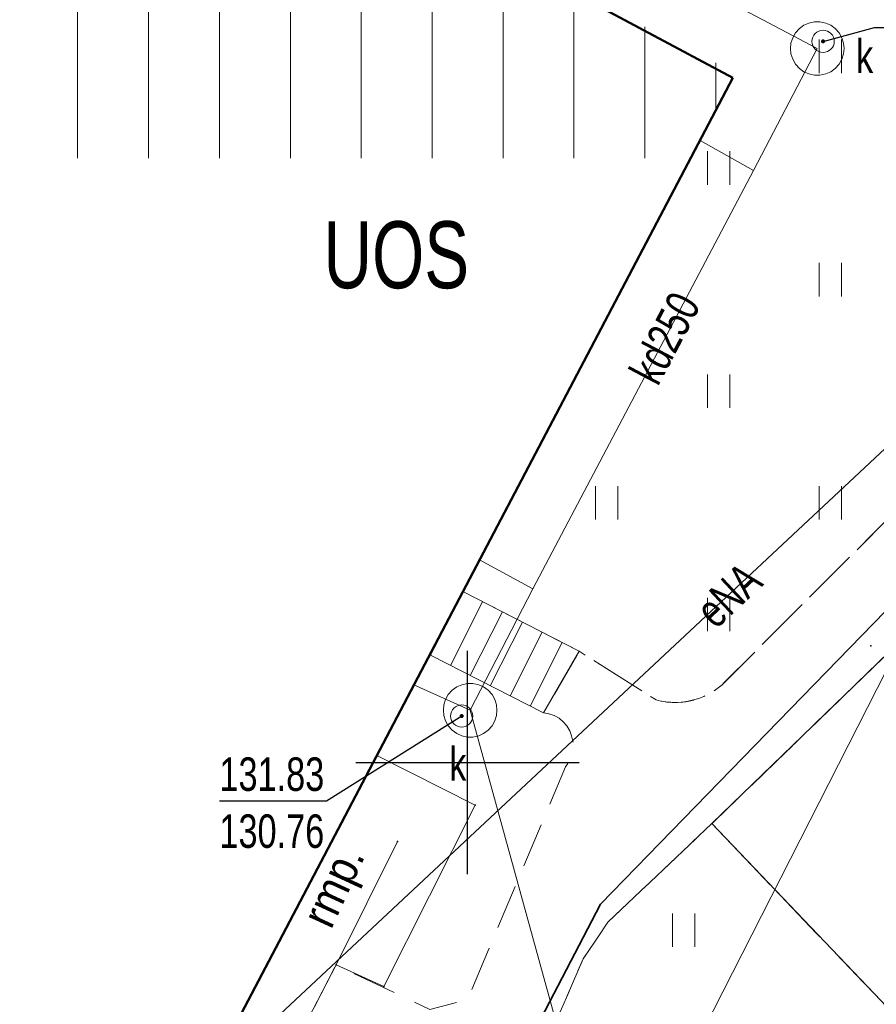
# Model space of a CAD drawing. Header units: centimetres. Extents: x 1590 to 6442358, y 1327 to 6703124.
# Tile 6 of 79: x 1880 to 1899, y 1521 to 1543. Entities that reach past the tile are written whole.
import ezdxf
from ezdxf import colors
from ezdxf.entities.mleader import LeaderData, LeaderLine
from ezdxf.enums import TextEntityAlignment as Align
from ezdxf.math import Vec2, Vec3

# ---------------------------------------------------------------- set-up
doc = ezdxf.new("R2010")
doc.units = ezdxf.units.CM
doc.linetypes.add('TZ.430.7812.2024$0$1.0_0.5', pattern=[1.5, 1, -0.5])
doc.linetypes.add('TZ.430.7812.2024$0$1.5_0.5', pattern=[2, 1.5, -0.5])
for name, color, linetype, lineweight in [('0_RAMKA', 7, 'Continuous', 25), ('INW_HATCH_UTWARDZENIA', 250, 'Continuous', 0), ('S_WODA PPOŻ_TXT', 160, 'Continuous', 20), ('TZ.430.7812.2024$0$!MPZP', 134, 'Continuous', 18)]:
    doc.layers.add(name, color=color, linetype=linetype, lineweight=lineweight)
for name, color, linetype in [('TZ.430.7812.2024$0$312-budynek ewidencyjny', 7, 'Continuous'), ('TZ.430.7812.2024$0$352-schody', 7, 'Continuous'), ('TZ.430.7812.2024$0$358-rampa', 7, 'Continuous'), ('TZ.430.7812.2024$0$358-rampa-Atr103', 7, 'Continuous'), ('TZ.430.7812.2024$0$chodnik', 7, 'Continuous'), ('TZ.430.7812.2024$0$jezdnia', 7, 'Continuous'), ('TZ.430.7812.2024$0$komora podziemna', 7, 'Continuous'), ('TZ.430.7812.2024$0$krawężnik', 7, 'Continuous'), ('TZ.430.7812.2024$0$obudowa ochronna przewodu', 7, 'Continuous'), ('TZ.430.7812.2024$0$przewód elektroenergetyczny podziemny', 7, 'Continuous'), ('TZ.430.7812.2024$0$przewód elektroenergetyczny podziemny-Atr1', 7, 'Continuous'), ('TZ.430.7812.2024$0$przewód kanalizacyjny', 7, 'Continuous'), ('TZ.430.7812.2024$0$przewód kanalizacyjny-Atr1', 7, 'Continuous'), ('TZ.430.7812.2024$0$rzędna', 7, 'Continuous'), ('TZ.430.7812.2024$0$rzędna-Atr2', 7, 'Continuous'), ('TZ.430.7812.2024$0$rzędna-Atr3', 7, 'Continuous'), ('TZ.430.7812.2024$0$trawnik', 7, 'Continuous'), ('TZ.430.7812.2024$0$Wstawianie ramki sekcyjnej z opisem', 7, 'Continuous'), ('TZ.430.7812.2024$0$właz do komory lub kanału - okrągły', 7, 'Continuous'), ('TZ.430.7812.2024$0$właz do komory lub kanału - okrągły-Atr17', 7, 'Continuous')]:
    doc.layers.add(name, color=color, linetype=linetype)
doc.styles.get("Standard").update_dxf_attribs({"font": 'arial.ttf'})
doc.styles.add('TZ.430.7812.2024$0$STANDARD', font='Working1250', dxfattribs={"width": 0.75})

# ---------------------------------------------------------------- blocks, each defined once
blk = doc.blocks.new('TZ.430.7812.2024$0$TU04')
at = {"color": 0, "linetype": 'Continuous', "lineweight": 13}
for p, q in [((0, 0), (0, 0.75)), ((0.5, 0), (0.5, 0.75))]:
    blk.add_line(p, q, dxfattribs=at)
blk = doc.blocks.new('TZ.430.7812.2024$0$PW01')
at = {"linetype": 'Continuous', "lineweight": 13}
h = blk.add_hatch(color=0, dxfattribs=at)
edge = h.paths.add_edge_path()
edge.add_arc((0, 0), 0.045, 0, 360)
blk = doc.blocks.new('TZ.430.7812.2024$0$US22')
at = {"color": 0, "linetype": 'Continuous', "lineweight": 13}
blk.add_circle((0, 0), 0.25, dxfattribs=at)
blk = doc.blocks.new('TZ.430.7812.2024$0$RAMKA500K')
at = {"color": 0}
for p, q in [((300, 197.5), (300, 202.5)), ((297.5, 200), (302.5, 200))]:
    blk.add_line(p, q, dxfattribs=at)
blk = doc.blocks.new('TZ.430.7812.2024')
for p in [(6442309.026, 5667452.612), (6442297.969, 5667450.158), (6442300.168, 5667449.043), (6442298.433, 5667448.232), (6442297.058, 5667445.464), (6442298.124, 5667444.982)]:
    blk.add_point(p)
at = {"layer": 'TZ.430.7812.2024$0$312-budynek ewidencyjny', "color": 7, "linetype": 'Continuous', "lineweight": 50, "flags": 128}
for points in [[(6442298.77, 5667469.17), (6442305.94, 5667465.33)], [(6442305.94, 5667465.33), (6442294.08, 5667442.75)]]:
    blk.add_lwpolyline(points, dxfattribs=at)
at = {"layer": 'TZ.430.7812.2024$0$352-schody', "color": 7, "linetype": 'Continuous', "lineweight": 18, "flags": 128}
blk.add_lwpolyline([(6442302.5, 5667452.49), (6442301.7, 5667451.11), (6442299.17, 5667452.4), (6442299.91, 5667453.82)], close=True, dxfattribs=at)
blk.add_lwpolyline([(6442302.5, 5667452.49), (6442301.7, 5667451.11), (6442299.17, 5667452.4), (6442299.91, 5667453.82)], close=True, dxfattribs=at)
for points in [[(6442300.339, 5667453.6), (6442299.617, 5667452.172)], [(6442300.784, 5667453.371), (6442300.062, 5667451.945)], [(6442301.228, 5667453.143), (6442300.508, 5667451.718)], [(6442301.673, 5667452.915), (6442300.953, 5667451.491)], [(6442302.118, 5667452.686), (6442301.399, 5667451.264)]]:
    blk.add_lwpolyline(points, dxfattribs=at)
at = {"layer": 'TZ.430.7812.2024$0$358-rampa', "color": 7, "linetype": 'Continuous', "lineweight": 18, "flags": 128}
for points in [[(6442297.969, 5667450.158), (6442300.168, 5667449.043), (6442298.124, 5667444.982), (6442297.058, 5667445.464), (6442298.433, 5667448.232)], [(6442300.168, 5667449.043), (6442298.124, 5667444.982)], [(6442298.433, 5667448.232), (6442297.058, 5667445.464), (6442295.396, 5667442.254), (6442295.349, 5667442.16)]]:
    blk.add_lwpolyline(points, dxfattribs=at)
at = {"layer": 'TZ.430.7812.2024$0$chodnik', "color": 7, "linetype": 'TZ.430.7812.2024$0$1.0_0.5', "lineweight": 18, "flags": 128}
blk.add_lwpolyline([(6442290.166, 5667416.293), (6442290.62, 5667417.33), (6442292.25, 5667421.4), (6442298.18, 5667434.57), (6442299.03, 5667436.62), (6442299.94, 5667437.07), (6442305.77, 5667434.32), (6442306.7, 5667436.77), (6442301.13, 5667439.32), (6442301.03, 5667439.41), (6442300.93, 5667439.51), (6442300.84, 5667439.62), (6442300.77, 5667439.74), (6442300.7, 5667439.86), (6442300.64, 5667439.99), (6442300.6, 5667440.12), (6442300.5, 5667440.38), (6442300.49, 5667440.54), (6442300.5, 5667440.71), (6442300.56, 5667440.95), (6442302.59, 5667445.6), (6442303.14, 5667446.42), (6442305.47, 5667448.63), (6442312.7, 5667455.63), (6442315.84, 5667458.67), (6442323.02, 5667465.81), (6442328.1, 5667460.64), (6442327.98, 5667463.79), (6442323.56, 5667468.23), (6442320.77, 5667473.81), (6442318.3, 5667473.3), (6442321.32, 5667467.14), (6442314.76, 5667460.77), (6442313.68, 5667459.73), (6442305.7, 5667451.74), (6442305.61, 5667451.67), (6442305.52, 5667451.6), (6442305.42, 5667451.55), (6442305.32, 5667451.49), (6442305.22, 5667451.45), (6442305.11, 5667451.41), (6442305, 5667451.38), (6442304.89, 5667451.36), (6442304.78, 5667451.35), (6442304.67, 5667451.34), (6442304.55, 5667451.35), (6442304.44, 5667451.36), (6442304.33, 5667451.37), (6442304.22, 5667451.4), (6442302.5, 5667452.49), (6442301.7, 5667451.11), (6442301.82, 5667451.09), (6442301.94, 5667451.05), (6442302.05, 5667450.99), (6442302.14, 5667450.91), (6442302.22, 5667450.82), (6442302.29, 5667450.71), (6442302.33, 5667450.6), (6442302.36, 5667450.48), (6442302.37, 5667450.35), (6442302.35, 5667450.23), (6442302.32, 5667450.11), (6442302.26, 5667450), (6442302.19, 5667449.9), (6442300, 5667444.69), (6442299.16, 5667444.47), (6442297.058, 5667445.464), (6442295.349, 5667442.16), (6442296.06, 5667441.83), (6442297.03, 5667441.36), (6442295.94, 5667438.88), (6442297.47, 5667438.19), (6442293.09, 5667428.23), (6442288.244, 5667417.327)], dxfattribs=at)
at = {"layer": 'TZ.430.7812.2024$0$jezdnia', "color": 7, "linetype": 'TZ.430.7812.2024$0$1.5_0.5', "lineweight": 18, "flags": 128}
blk.add_lwpolyline([(6442305.47, 5667448.63), (6442310.69, 5667443.16), (6442312.38, 5667445.41), (6442314.41, 5667447.71), (6442317.54, 5667450.74), (6442312.7, 5667455.63)], close=True, dxfattribs=at)
at = {"layer": 'TZ.430.7812.2024$0$komora podziemna', "color": 34, "linetype": 'Continuous', "lineweight": 18, "flags": 128}
for points in [[(6442308.43, 5667465.99), (6442308.42, 5667465.87), (6442308.38, 5667465.75), (6442308.32, 5667465.64), (6442308.23, 5667465.54), (6442308.13, 5667465.47), (6442308.02, 5667465.42), (6442307.89, 5667465.39), (6442307.77, 5667465.39), (6442307.64, 5667465.42), (6442307.53, 5667465.47), (6442307.43, 5667465.54), (6442307.34, 5667465.64), (6442307.28, 5667465.75), (6442307.24, 5667465.87), (6442307.23, 5667465.99), (6442307.24, 5667466.11), (6442307.28, 5667466.23), (6442307.34, 5667466.34), (6442307.43, 5667466.44), (6442307.53, 5667466.51), (6442307.64, 5667466.56), (6442307.77, 5667466.59), (6442307.89, 5667466.59), (6442308.02, 5667466.56), (6442308.13, 5667466.51), (6442308.23, 5667466.44), (6442308.32, 5667466.34), (6442308.38, 5667466.23), (6442308.42, 5667466.11)], [(6442300.66, 5667451.17), (6442300.65, 5667451.05), (6442300.61, 5667450.93), (6442300.55, 5667450.82), (6442300.46, 5667450.72), (6442300.36, 5667450.65), (6442300.25, 5667450.6), (6442300.12, 5667450.57), (6442300, 5667450.57), (6442299.87, 5667450.6), (6442299.76, 5667450.65), (6442299.66, 5667450.72), (6442299.57, 5667450.82), (6442299.51, 5667450.93), (6442299.47, 5667451.05), (6442299.46, 5667451.17), (6442299.47, 5667451.29), (6442299.51, 5667451.41), (6442299.57, 5667451.52), (6442299.66, 5667451.62), (6442299.76, 5667451.69), (6442299.87, 5667451.74), (6442300, 5667451.77), (6442300.12, 5667451.77), (6442300.25, 5667451.74), (6442300.36, 5667451.69), (6442300.46, 5667451.62), (6442300.55, 5667451.52), (6442300.61, 5667451.41), (6442300.65, 5667451.29)]]:
    blk.add_lwpolyline(points, close=True, dxfattribs=at)
at = {"layer": 'TZ.430.7812.2024$0$krawężnik', "color": 7, "linetype": 'Continuous', "lineweight": 25, "flags": 128}
blk.add_lwpolyline([(6442306.7, 5667436.77), (6442308.4, 5667439.72), (6442310.69, 5667443.16), (6442305.47, 5667448.63), (6442312.7, 5667455.63), (6442317.54, 5667450.74), (6442320.75, 5667453.71), (6442315.84, 5667458.67), (6442323.02, 5667465.81), (6442328.1, 5667460.64)], dxfattribs=at)
at = {"layer": 'TZ.430.7812.2024$0$obudowa ochronna przewodu', "color": 7, "linetype": 'Continuous', "lineweight": 35, "flags": 128}
blk.add_lwpolyline([(6442288.838, 5667417.007), (6442296.41, 5667434.2), (6442302.98, 5667446.83), (6442319.72, 5667464.05), (6442323.72, 5667466.15)], dxfattribs=at)
at = {"layer": 'TZ.430.7812.2024$0$przewód elektroenergetyczny podziemny', "color": 1, "linetype": 'Continuous', "lineweight": 18, "flags": 128}
for points in [[(6442288.838, 5667417.007), (6442296.41, 5667434.2), (6442302.98, 5667446.83), (6442319.72, 5667464.05), (6442323.72, 5667466.15)], [(6442313.92, 5667460.59), (6442313.25, 5667460.68), (6442294.08, 5667442.75)]]:
    blk.add_lwpolyline(points, dxfattribs=at)
at = {"layer": 'TZ.430.7812.2024$0$przewód kanalizacyjny', "color": 34, "linetype": 'Continuous', "lineweight": 18, "flags": 128}
for points in [[(6442306.4, 5667463.26), (6442307.83, 5667465.99), (6442300.2, 5667470.02)], [(6442306.4, 5667463.26), (6442305.21, 5667463.93)], [(6442301.46, 5667453.89), (6442306.4, 5667463.26)], [(6442313.92, 5667460.59), (6442309.82, 5667452.93), (6442297.29, 5667428.3), (6442289.28, 5667423.49)], [(6442301.46, 5667453.89), (6442300.27, 5667454.54)], [(6442300.06, 5667451.17), (6442301.46, 5667453.89)], [(6442300.06, 5667451.17), (6442298.8, 5667451.74)], [(6442298.35, 5667427.6), (6442303.72, 5667437.86), (6442300.06, 5667451.17)]]:
    blk.add_lwpolyline(points, dxfattribs=at)
at = {"layer": 'TZ.430.7812.2024$0$rzędna-Atr2', "color": 7, "flags": 128}
for points in [[(6442307.96, 5667466.15), (6442309.11, 5667466.46), (6442311.504, 5667466.46)], [(6442299.87, 5667451.04), (6442296.84, 5667449.13), (6442294.446, 5667449.13)]]:
    blk.add_lwpolyline(points, dxfattribs=at)
at = {"layer": 'TZ.430.7812.2024$0$trawnik', "color": 7, "linetype": 'TZ.430.7812.2024$0$1.0_0.5', "lineweight": 18, "flags": 128}
for points in [[(6442304.52, 5667480.61), (6442298.77, 5667469.17), (6442305.94, 5667465.33), (6442299.91, 5667453.82), (6442302.5, 5667452.49), (6442304.22, 5667451.4), (6442304.34, 5667451.37), (6442304.46, 5667451.35), (6442304.58, 5667451.34), (6442304.7, 5667451.34), (6442304.82, 5667451.35), (6442304.94, 5667451.37), (6442305.06, 5667451.4), (6442305.18, 5667451.43), (6442305.29, 5667451.48), (6442305.4, 5667451.53), (6442305.51, 5667451.59), (6442305.61, 5667451.66), (6442305.7, 5667451.74), (6442313.68, 5667459.73), (6442312.64, 5667460.8), (6442313.71, 5667461.85), (6442314.76, 5667460.77), (6442321.32, 5667467.14), (6442318.3, 5667473.3)], [(6442300.52, 5667440.79), (6442300.5, 5667440.71), (6442300.49, 5667440.62), (6442300.49, 5667440.54), (6442300.49, 5667440.45), (6442300.5, 5667440.37), (6442300.52, 5667440.29), (6442300.54, 5667440.21), (6442300.56, 5667440.13), (6442300.59, 5667440.05), (6442300.63, 5667439.97), (6442300.67, 5667439.9), (6442300.72, 5667439.83), (6442300.84, 5667439.62), (6442301.1, 5667439.34), (6442306.7, 5667436.77), (6442308.4, 5667439.72), (6442310.69, 5667443.16), (6442305.47, 5667448.63), (6442303.14, 5667446.42), (6442302.59, 5667445.6), (6442300.56, 5667440.95), (6442300.53, 5667440.87)]]:
    blk.add_lwpolyline(points, close=True, dxfattribs=at)
at = {"layer": 'TZ.430.7812.2024$0$rzędna', "color": 34, "linetype": 'Continuous', "lineweight": 18}
for p in [(6442307.96, 5667466.15), (6442299.87, 5667451.04)]:
    blk.add_blockref('TZ.430.7812.2024$0$PW01', p, dxfattribs=at)
at = {"layer": 'TZ.430.7812.2024$0$trawnik', "color": 7, "linetype": 'Continuous', "lineweight": 18}
for p in [(6442307.869, 5667465.439), (6442305.369, 5667462.939), (6442307.869, 5667460.439), (6442305.369, 5667457.939), (6442302.869, 5667455.439), (6442307.869, 5667455.439), (6442305.369, 5667452.939), (6442304.589, 5667445.869)]:
    blk.add_blockref('TZ.430.7812.2024$0$TU04', p, dxfattribs=at)
at = {"layer": 'TZ.430.7812.2024$0$Wstawianie ramki sekcyjnej z opisem', "color": 7, "linetype": 'Continuous', "lineweight": 13}
blk.add_blockref('TZ.430.7812.2024$0$RAMKA500K', (6442000, 5667250), dxfattribs=at)
at = {"layer": 'TZ.430.7812.2024$0$właz do komory lub kanału - okrągły', "color": 7, "linetype": 'Continuous', "lineweight": 18}
for p in [(6442307.96, 5667466.15), (6442299.87, 5667451.04)]:
    blk.add_blockref('TZ.430.7812.2024$0$US22', p, dxfattribs=at)
at = {"layer": 'TZ.430.7812.2024$0$!MPZP', "color": 134, "lineweight": 20, "insert": (6442296.776, 5667462.12), "char_height": 1.5, "width": 7.24236, "attachment_point": 1, "style": 'TZ.430.7812.2024$0$STANDARD'}
blk.add_mtext('UOS', dxfattribs=at)
at = {"layer": 'TZ.430.7812.2024$0$358-rampa-Atr103', "color": 7, "style": 'TZ.430.7812.2024$0$STANDARD', "width": 0.918}
blk.add_text('rmp.', height=0.75, rotation=425.2363, dxfattribs=at).set_placement((6442296.99, 5667447.232), align=Align.MIDDLE_CENTER)
at = {"layer": 'TZ.430.7812.2024$0$przewód elektroenergetyczny podziemny-Atr1', "color": 1, "style": 'TZ.430.7812.2024$0$STANDARD', "width": 0.765}
blk.add_text('eNA', height=0.75, rotation=43.089, dxfattribs=at).set_placement((6442305.3, 5667453.24), align=Align.MIDDLE_LEFT)
at = {"layer": 'TZ.430.7812.2024$0$przewód kanalizacyjny-Atr1', "color": 34, "style": 'TZ.430.7812.2024$0$STANDARD', "width": 0.765}
blk.add_text('kd250', height=0.75, rotation=62.201, dxfattribs=at).set_placement((6442303.93, 5667458.58), align=Align.MIDDLE_LEFT)
at = {"layer": 'TZ.430.7812.2024$0$rzędna-Atr2', "color": 34, "style": 'TZ.430.7812.2024$0$STANDARD', "width": 0.765}
blk.add_text('131.83', height=0.75, dxfattribs=at).set_placement((6442294.446, 5667449.138), align=Align.BOTTOM_LEFT)
at = {"layer": 'TZ.430.7812.2024$0$rzędna-Atr3', "color": 34, "style": 'TZ.430.7812.2024$0$STANDARD', "width": 0.765}
blk.add_text('130.76', height=0.75, dxfattribs=at).set_placement((6442294.446, 5667447.862), align=Align.BOTTOM_LEFT)
at = {"layer": 'TZ.430.7812.2024$0$właz do komory lub kanału - okrągły-Atr17', "color": 7, "style": 'TZ.430.7812.2024$0$STANDARD', "width": 0.765}
for p in [(6442308.7, 5667465.44), (6442299.59, 5667449.59)]:
    blk.add_text('k', height=0.75, dxfattribs=at).set_placement(p)

msp = doc.modelspace()

# ---------------------------------------------------------------- hatches: boundary and pattern name
at = {"layer": 'INW_HATCH_UTWARDZENIA', "transparency": 33554687}
h = msp.add_hatch(dxfattribs=at)
h.set_pattern_fill('ANSI31', color=256, scale=0.5, angle=45, style=0)
h.set_pattern_definition([(90, (-52576.66, 6613.2161), (-1.5875, 1e-16), [])])
h.paths.add_polyline_path([(1930.197, 1617.891), (1932.731, 1622.489), (1915.08, 1622.489), (1917.967, 1620.988), (1915.886, 1616.986), (1918.36, 1615.645), (1914.789, 1609.06), (1909.821, 1611.754), (1904.578, 1602.162), (1903.694, 1602.645), (1882.981, 1563.387), (1891.049, 1559.13), (1885.338, 1547.664), (1879.794, 1550.597), (1874.333, 1540.354), (1894.621, 1540.354), (1895.675, 1542.265), (1888.413, 1545.938), (1894.237, 1557.451), (1907.962, 1550.164), (1913.878, 1561.307), (1899.987, 1568.682), (1914.885, 1596.745), (1942.108, 1582.01), (1945.016, 1587.384), (1947.113, 1586.249), (1954.483, 1599.867), (1928.767, 1613.866), (1930.802, 1617.558)])

# ---------------------------------------------------------------- block references
at = {"layer": '0_RAMKA', "transparency": 33554559}
msp.add_blockref('TZ.430.7812.2024', (-6440410.33, -5665923.18), dxfattribs=at)

# ---------------------------------------------------------------- leaders
at = {"layer": 'S_WODA PPOŻ_TXT', "transparency": 33554687}
ml = msp.add_multileader_mtext('Standard', dxfattribs=at)
ml.set_content('ZBIORNIK PODZIEMNY  \\PZAPASU WODY PPOŻ.\\PO POJ. CZ. MIN 7,5m3')
ml.set_leader_properties()
ml.build(insert=Vec2(0, 0))
ml.multileader.update_dxf_attribs({"dogleg_length": 0.36, "arrow_head_size": 0.18})
ctx = ml.context
ctx.base_point, ctx.char_height, ctx.arrow_head_size, ctx.landing_gap_size, ctx.plane_origin = Vec3(1915.28, 1552.842, 0.002), 1, 0.18, 0.09, Vec3(1887.553, 1554.539, 0.002)
notes = []
notes.append((ctx, [(0, (1, 1, 0), (1914.92, 1552.852, 0.002), (1, 0), 0.36, [(0, [(1887.553, 1554.539, 0.002)], 0, [])])]))
ctx.mtext.insert, ctx.mtext.flow_direction = Vec3(1915.37, 1553.45, 0.002), 5
ml = msp.add_multileader_mtext('Standard', dxfattribs=at)
ml.set_content('POMPOWNIA PPOŻ \\PPODZIEMNA')
ml.set_leader_properties()
ml.build(insert=Vec2(0, 0))
ml.multileader.update_dxf_attribs({"dogleg_length": 0.36, "arrow_head_size": 0.18})
ctx = ml.context
ctx.base_point, ctx.char_height, ctx.arrow_head_size, ctx.landing_gap_size, ctx.plane_origin = Vec3(1915.522, 1545.479, 0.002), 1, 0.18, 0.09, Vec3(1887.553, 1550.366, 0.002)
notes.append((ctx, [(0, (1, 1, 0), (1915.162, 1545.586, 0.002), (1, 0), 0.36, [(0, [(1885.112, 1551.671, 0.002)], 0, [])])]))
ctx.mtext.insert, ctx.mtext.flow_direction = Vec3(1915.612, 1546.095, 0.002), 5
for ctx, leaders in notes:
    for number, flags, end, landing, length, lines in leaders:
        leader = LeaderData()
        leader.index, (leader.has_last_leader_line, leader.has_dogleg_vector, leader.attachment_direction) = number, flags
        leader.last_leader_point, leader.dogleg_vector, leader.dogleg_length = Vec3(end), Vec3(landing), length
        for number, points, colour, breaks in lines:
            line = LeaderLine()
            line.index, line.vertices, line.color, line.breaks = number, Vec3.list(points), colors.encode_raw_color(colour), breaks
            leader.lines.append(line)
        ctx.leaders.append(leader)

doc.saveas('drawing.dxf')
